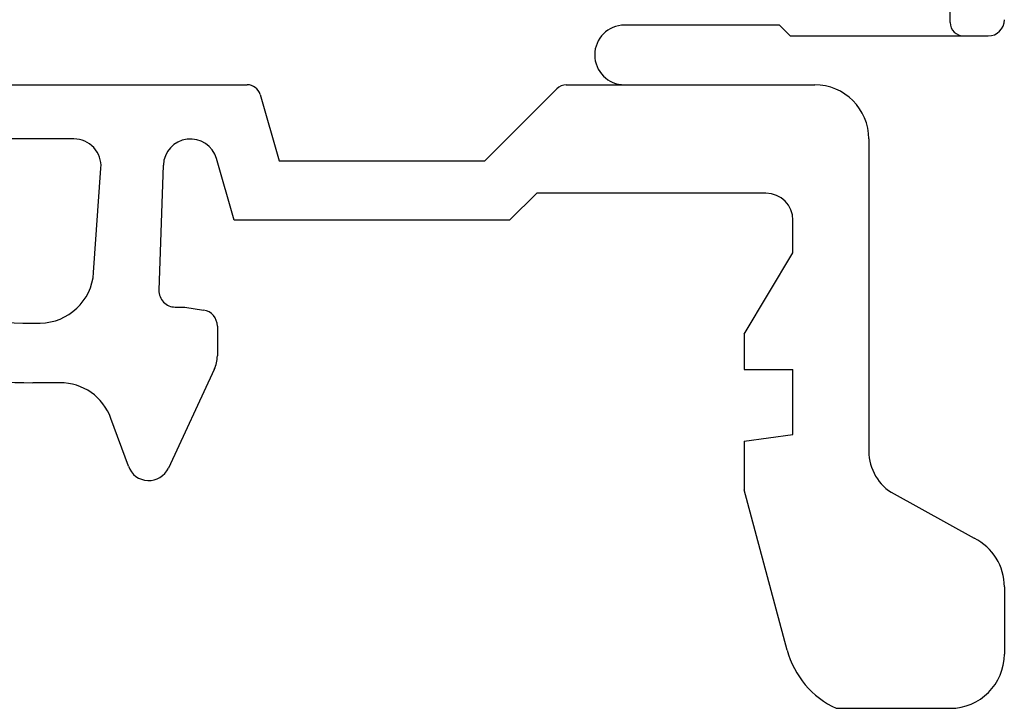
# Model space of a CAD drawing. Header units: inches. Extents: x 3728 to 5725, y -2497 to -825.
# Tile 18 of 256: x 5595 to 5613, y -2409 to -2397. Entities that reach past the tile are written whole.
import ezdxf

# ---------------------------------------------------------------- set-up
doc = ezdxf.new("R2010")
doc.units = ezdxf.units.IN
doc.header["$MEASUREMENT"] = 0
doc.layers.get('0').update_dxf_attribs({"lineweight": 30})

msp = doc.modelspace()

# ---------------------------------------------------------------- linework, layer by layer
at = {"linetype": 'Continuous'}
for p, q in [((5612.453, -2396.8), (5612.453, -2396.169)), ((5609.303, -2396.85), (5606.443, -2396.85)), ((5609.503, -2397.05), (5609.303, -2396.85)), ((5609.503, -2397.05), (5613.153, -2397.05)), ((5576.025, -2397.95), (5599.479, -2397.95)), ((5603.867, -2399.35), (5605.194, -2398.023)), ((5605.37, -2397.95), (5609.953, -2397.95)), ((5599.719, -2398.131), (5600.069, -2399.35)), ((5596.283, -2398.95), (5594.991, -2398.95)), ((5610.953, -2398.95), (5610.953, -2404.709)), ((5599.24, -2400.45), (5598.913, -2399.312)), ((5600.069, -2399.35), (5603.867, -2399.35)), ((5596.647, -2401.415), (5596.782, -2399.485)), ((5597.933, -2399.432), (5597.853, -2401.739)), ((5604.823, -2399.95), (5604.323, -2400.45)), ((5609.053, -2399.95), (5604.823, -2399.95)), ((5604.323, -2400.45), (5599.24, -2400.45)), ((5609.553, -2401.05), (5609.553, -2400.45)), ((5608.653, -2402.55), (5609.553, -2401.05)), ((5598.152, -2402.05), (5598.33, -2402.05)), ((5598.33, -2402.05), (5598.677, -2402.105)), ((5598.93, -2402.401), (5598.93, -2402.95)), ((5608.653, -2402.55), (5608.653, -2403.2)), ((5598.873, -2403.203), (5598.027, -2405.019)), ((5608.653, -2403.2), (5609.553, -2403.2)), ((5609.553, -2404.4), (5609.553, -2403.2)), ((5596.027, -2403.445), (5595.522, -2403.445)), ((5597.288, -2404.987), (5596.967, -2404.103)), ((5608.653, -2404.526), (5609.553, -2404.4)), ((5608.653, -2404.526), (5608.653, -2405.42)), ((5609.445, -2408.377), (5608.653, -2405.42)), ((5611.418, -2405.497), (5612.899, -2406.314)), ((5613.453, -2407.21), (5613.453, -2408.45)), ((5610.351, -2409.45), (5612.453, -2409.45))]:
    msp.add_line(p, q, dxfattribs=at)
for centre, radius, start, end in [((5612.703, -2396.8), 0.25, 180, 270), ((5613.153, -2396.75), 0.3, 270, 360), ((5606.443, -2397.4), 0.55, 90, 270), ((5599.479, -2398.2), 0.25, 16, 90), ((5605.37, -2398.2), 0.25, 90, 135), ((5609.953, -2398.95), 1, 360, 90), ((5596.283, -2399.45), 0.5, 356, 90), ((5598.433, -2399.45), 0.5, 16, 178), ((5609.053, -2400.45), 0.5, 360, 90), ((5595.649, -2401.345), 1, 270.5672, 356), ((5598.152, -2401.75), 0.3, 177.9999, 270), ((5598.63, -2402.401), 0.3, 0, 80.9999), ((5595.522, -2388.445), 13.9, 259.9927, 270.5673), ((5598.33, -2402.95), 0.6, 335.0001, 360), ((5595.522, -2388.445), 15, 259.9927, 270), ((5596.027, -2404.445), 1, 20, 90), ((5611.853, -2404.709), 0.9, 180, 241.0975), ((5597.664, -2404.85), 0.4, 200, 335), ((5612.453, -2407.21), 1, 359.9999, 63.526), ((5611.039, -2407.95), 1.65, 195, 245.38), ((5612.453, -2408.45), 1, 270, 360)]:
    msp.add_arc(centre, radius, start, end, dxfattribs=at)

doc.saveas('drawing.dxf')
